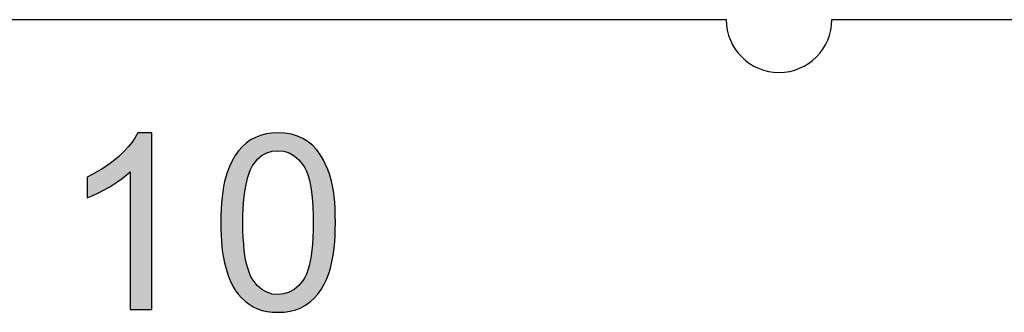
# Model space of a CAD drawing. Header units: inches. Extents: x 3728 to 5725, y -2497 to -825.
# Tile 14 of 256: x 5601.27 to 5612.46, y -2404.03 to -2400.7. Entities that reach past the tile are written whole.
import ezdxf

# ---------------------------------------------------------------- set-up
doc = ezdxf.new("R2010")
doc.units = ezdxf.units.IN
doc.header["$MEASUREMENT"] = 0
doc.layers.get('0').update_dxf_attribs({"lineweight": 30})
doc.layers.add('PLOT', color=1, linetype='Continuous')

msp = doc.modelspace()

# ---------------------------------------------------------------- hatches: boundary and pattern name
at = {"layer": 'PLOT'}
h = msp.add_hatch(color=256, dxfattribs=at)
h.paths.add_polyline_path([(5604.345, -2404.013), (5604.407, -2403.997), (5604.466, -2403.974), (5604.52, -2403.945), (5604.57, -2403.909), (5604.616, -2403.867), (5604.658, -2403.819), (5604.696, -2403.766), (5604.73, -2403.708), (5604.76, -2403.644), (5604.786, -2403.575), (5604.801, -2403.525), (5604.815, -2403.472), (5604.826, -2403.416), (5604.836, -2403.356), (5604.844, -2403.293), (5604.85, -2403.226), (5604.855, -2403.157), (5604.857, -2403.084), (5604.858, -2403.007), (5604.857, -2402.925), (5604.855, -2402.847), (5604.85, -2402.775), (5604.844, -2402.707), (5604.835, -2402.645), (5604.825, -2402.588), (5604.813, -2402.535), (5604.794, -2402.467), (5604.772, -2402.403), (5604.747, -2402.344), (5604.72, -2402.289), (5604.689, -2402.238), (5604.647, -2402.18), (5604.6, -2402.13), (5604.547, -2402.087), (5604.489, -2402.051), (5604.426, -2402.023), (5604.358, -2402.002), (5604.285, -2401.99), (5604.207, -2401.986), (5604.136, -2401.989), (5604.07, -2401.999), (5604.007, -2402.015), (5603.949, -2402.038), (5603.895, -2402.067), (5603.845, -2402.103), (5603.799, -2402.145), (5603.757, -2402.192), (5603.719, -2402.245), (5603.685, -2402.304), (5603.655, -2402.367), (5603.628, -2402.437), (5603.613, -2402.486), (5603.599, -2402.54), (5603.588, -2402.596), (5603.578, -2402.656), (5603.57, -2402.719), (5603.563, -2402.786), (5603.559, -2402.856), (5603.556, -2402.93), (5603.555, -2403.007), (5603.556, -2403.081), (5603.559, -2403.152), (5603.563, -2403.22), (5603.569, -2403.285), (5603.577, -2403.348), (5603.587, -2403.407), (5603.598, -2403.464), (5603.612, -2403.518), (5603.627, -2403.57), (5603.643, -2403.618), (5603.662, -2403.664), (5603.682, -2403.707), (5603.704, -2403.747), (5603.728, -2403.785), (5603.753, -2403.819), (5603.791, -2403.863), (5603.832, -2403.901), (5603.877, -2403.935), (5603.924, -2403.963), (5603.974, -2403.986), (5604.028, -2404.004), (5604.084, -2404.016), (5604.144, -2404.024), (5604.207, -2404.026), (5604.278, -2404.023)])
h.paths.add_polyline_path([(5604.272, -2403.818), (5604.207, -2403.825), (5604.141, -2403.819), (5604.08, -2403.799), (5604.023, -2403.766), (5603.971, -2403.721), (5603.923, -2403.662), (5603.903, -2403.63), (5603.885, -2403.592), (5603.869, -2403.549), (5603.854, -2403.5), (5603.842, -2403.446), (5603.831, -2403.386), (5603.823, -2403.321), (5603.816, -2403.251), (5603.811, -2403.175), (5603.808, -2403.094), (5603.807, -2403.007), (5603.808, -2402.927), (5603.811, -2402.852), (5603.815, -2402.78), (5603.822, -2402.714), (5603.829, -2402.651), (5603.839, -2402.592), (5603.851, -2402.538), (5603.864, -2402.489), (5603.879, -2402.443), (5603.895, -2402.402), (5603.914, -2402.365), (5603.934, -2402.333), (5603.977, -2402.281), (5604.026, -2402.241), (5604.08, -2402.212), (5604.139, -2402.195), (5604.204, -2402.189), (5604.271, -2402.196), (5604.332, -2402.215), (5604.39, -2402.248), (5604.443, -2402.293), (5604.491, -2402.352), (5604.511, -2402.384), (5604.529, -2402.422), (5604.545, -2402.465), (5604.559, -2402.513), (5604.572, -2402.567), (5604.582, -2402.627), (5604.591, -2402.692), (5604.598, -2402.763), (5604.602, -2402.839), (5604.605, -2402.92), (5604.606, -2403.007), (5604.605, -2403.094), (5604.602, -2403.175), (5604.598, -2403.25), (5604.591, -2403.321), (5604.582, -2403.386), (5604.572, -2403.445), (5604.559, -2403.499), (5604.545, -2403.548), (5604.529, -2403.591), (5604.511, -2403.629), (5604.491, -2403.661), (5604.443, -2403.72), (5604.39, -2403.766), (5604.333, -2403.799)], flags=16)
h.paths.add_polyline_path([(5600.019, -2404.026), (5600.087, -2404.024), (5600.153, -2404.018), (5600.216, -2404.008), (5600.277, -2403.993), (5600.336, -2403.974), (5600.392, -2403.951), (5600.446, -2403.923), (5600.498, -2403.892), (5600.547, -2403.856), (5600.589, -2403.82), (5600.628, -2403.781), (5600.665, -2403.739), (5600.698, -2403.694), (5600.73, -2403.646), (5600.758, -2403.594), (5600.784, -2403.54), (5600.808, -2403.483), (5600.828, -2403.422), (5600.846, -2403.359), (5600.581, -2403.292), (5600.564, -2403.361), (5600.542, -2403.426), (5600.517, -2403.485), (5600.487, -2403.54), (5600.453, -2403.589), (5600.415, -2403.633), (5600.373, -2403.672), (5600.32, -2403.711), (5600.263, -2403.743), (5600.202, -2403.768), (5600.137, -2403.786), (5600.069, -2403.797), (5599.997, -2403.8), (5599.925, -2403.797), (5599.855, -2403.785), (5599.787, -2403.767), (5599.721, -2403.74), (5599.658, -2403.706), (5599.607, -2403.672), (5599.562, -2403.633), (5599.521, -2403.588), (5599.485, -2403.538), (5599.453, -2403.483), (5599.426, -2403.422), (5599.407, -2403.366), (5599.39, -2403.308), (5599.376, -2403.247), (5599.366, -2403.184), (5599.358, -2403.117), (5599.354, -2403.049), (5599.352, -2402.977), (5599.354, -2402.911), (5599.359, -2402.847), (5599.368, -2402.782), (5599.38, -2402.719), (5599.396, -2402.656), (5599.415, -2402.594), (5599.438, -2402.534), (5599.467, -2402.478), (5599.501, -2402.426), (5599.539, -2402.379), (5599.583, -2402.336), (5599.632, -2402.297), (5599.686, -2402.263), (5599.744, -2402.236), (5599.806, -2402.214), (5599.872, -2402.199), (5599.942, -2402.19), (5600.017, -2402.187), (5600.095, -2402.191), (5600.167, -2402.202), (5600.233, -2402.222), (5600.294, -2402.25), (5600.35, -2402.286), (5600.392, -2402.323), (5600.431, -2402.366), (5600.466, -2402.415), (5600.498, -2402.472), (5600.527, -2402.534), (5600.552, -2402.604), (5600.812, -2402.542), (5600.792, -2402.482), (5600.77, -2402.425), (5600.744, -2402.372), (5600.716, -2402.321), (5600.684, -2402.273), (5600.65, -2402.229), (5600.612, -2402.187), (5600.571, -2402.149), (5600.527, -2402.113), (5600.48, -2402.081), (5600.431, -2402.053), (5600.38, -2402.028), (5600.326, -2402.007), (5600.27, -2401.991), (5600.212, -2401.977), (5600.151, -2401.968), (5600.088, -2401.962), (5600.023, -2401.96), (5599.957, -2401.962), (5599.893, -2401.968), (5599.831, -2401.977), (5599.769, -2401.99), (5599.71, -2402.007), (5599.651, -2402.028), (5599.594, -2402.053), (5599.538, -2402.081), (5599.485, -2402.113), (5599.435, -2402.148), (5599.387, -2402.187), (5599.343, -2402.23), (5599.302, -2402.275), (5599.265, -2402.325), (5599.23, -2402.378), (5599.199, -2402.434), (5599.174, -2402.487), (5599.152, -2402.541), (5599.133, -2402.598), (5599.116, -2402.656), (5599.103, -2402.717), (5599.093, -2402.779), (5599.086, -2402.844), (5599.081, -2402.91), (5599.08, -2402.978), (5599.081, -2403.041), (5599.085, -2403.104), (5599.091, -2403.165), (5599.101, -2403.225), (5599.112, -2403.285), (5599.127, -2403.344), (5599.144, -2403.401), (5599.163, -2403.458), (5599.185, -2403.514), (5599.213, -2403.575), (5599.244, -2403.631), (5599.278, -2403.685), (5599.315, -2403.734), (5599.355, -2403.78), (5599.398, -2403.822), (5599.444, -2403.86), (5599.493, -2403.895), (5599.54, -2403.923), (5599.589, -2403.947), (5599.642, -2403.968), (5599.697, -2403.986), (5599.755, -2404.001), (5599.817, -2404.012), (5599.881, -2404.02), (5599.948, -2404.025)])
h.paths.add_polyline_path([(5597.139, -2403.993), (5597.403, -2403.993), (5597.403, -2403.18), (5597.916, -2403.18), (5597.991, -2403.179), (5598.061, -2403.174), (5598.128, -2403.167), (5598.19, -2403.157), (5598.247, -2403.144), (5598.3, -2403.128), (5598.349, -2403.109), (5598.394, -2403.087), (5598.434, -2403.062), (5598.47, -2403.034), (5598.502, -2403.004), (5598.54, -2402.959), (5598.573, -2402.911), (5598.601, -2402.86), (5598.624, -2402.808), (5598.641, -2402.752), (5598.654, -2402.695), (5598.662, -2402.635), (5598.664, -2402.572), (5598.66, -2402.499), (5598.649, -2402.43), (5598.63, -2402.363), (5598.604, -2402.3), (5598.559, -2402.223), (5598.505, -2402.159), (5598.444, -2402.107), (5598.391, -2402.075), (5598.332, -2402.049), (5598.267, -2402.028), (5598.197, -2402.013), (5598.138, -2402.005), (5598.068, -2401.999), (5597.986, -2401.996), (5597.893, -2401.994), (5597.139, -2401.994)])
h.paths.add_polyline_path([(5602.527, -2403.993), (5602.772, -2403.993), (5602.772, -2401.986), (5602.614, -2401.986), (5602.585, -2402.038), (5602.548, -2402.091), (5602.504, -2402.144), (5602.454, -2402.199), (5602.396, -2402.254), (5602.351, -2402.292), (5602.303, -2402.329), (5602.254, -2402.364), (5602.203, -2402.397), (5602.149, -2402.429), (5602.093, -2402.459), (5602.036, -2402.488), (5602.036, -2402.725), (5602.095, -2402.701), (5602.158, -2402.672), (5602.224, -2402.638), (5602.294, -2402.598), (5602.363, -2402.556), (5602.424, -2402.514), (5602.479, -2402.472), (5602.527, -2402.429)])
h.paths.add_polyline_path([(5598.139, -2402.921), (5598.074, -2402.934), (5598.001, -2402.942), (5597.92, -2402.944), (5597.403, -2402.944), (5597.403, -2402.23), (5597.915, -2402.23), (5598.022, -2402.232), (5598.104, -2402.238), (5598.161, -2402.248), (5598.226, -2402.274), (5598.281, -2402.313), (5598.328, -2402.366), (5598.363, -2402.429), (5598.384, -2402.501), (5598.391, -2402.581), (5598.385, -2402.662), (5598.365, -2402.734), (5598.331, -2402.796), (5598.284, -2402.849), (5598.244, -2402.878), (5598.196, -2402.902)], flags=16)

# ---------------------------------------------------------------- linework, layer by layer
for p, q in [((5592.699, -2400.699), (5609.299, -2400.699)), ((5610.499, -2400.699), (5616.406, -2400.699))]:
    msp.add_line(p, q)
msp.add_arc((5609.899, -2400.699), 0.6, 180, 0)
for p, q in [((5602.614, -2401.986), (5602.585, -2402.038)), ((5602.772, -2401.986), (5602.614, -2401.986)), ((5602.772, -2403.993), (5602.772, -2401.986)), ((5604.007, -2402.015), (5603.949, -2402.038)), ((5604.07, -2401.999), (5604.007, -2402.015)), ((5604.136, -2401.989), (5604.07, -2401.999)), ((5604.207, -2401.986), (5604.136, -2401.989)), ((5604.285, -2401.99), (5604.207, -2401.986)), ((5604.358, -2402.002), (5604.285, -2401.99)), ((5604.426, -2402.023), (5604.358, -2402.002)), ((5604.489, -2402.051), (5604.426, -2402.023)), ((5602.548, -2402.091), (5602.504, -2402.144)), ((5602.585, -2402.038), (5602.548, -2402.091)), ((5603.845, -2402.103), (5603.799, -2402.145)), ((5603.895, -2402.067), (5603.845, -2402.103)), ((5603.949, -2402.038), (5603.895, -2402.067)), ((5604.547, -2402.087), (5604.489, -2402.051)), ((5604.6, -2402.13), (5604.547, -2402.087)), ((5604.647, -2402.18), (5604.6, -2402.13)), ((5602.396, -2402.254), (5602.351, -2402.292)), ((5602.454, -2402.199), (5602.396, -2402.254)), ((5602.504, -2402.144), (5602.454, -2402.199)), ((5603.719, -2402.245), (5603.685, -2402.304)), ((5603.757, -2402.192), (5603.719, -2402.245)), ((5603.799, -2402.145), (5603.757, -2402.192)), ((5603.977, -2402.281), (5604.026, -2402.241)), ((5604.026, -2402.241), (5604.08, -2402.212)), ((5604.08, -2402.212), (5604.139, -2402.195)), ((5604.139, -2402.195), (5604.204, -2402.189)), ((5604.204, -2402.189), (5604.271, -2402.196)), ((5604.271, -2402.196), (5604.332, -2402.215)), ((5604.332, -2402.215), (5604.39, -2402.248)), ((5604.39, -2402.248), (5604.443, -2402.293)), ((5604.689, -2402.238), (5604.647, -2402.18)), ((5604.72, -2402.289), (5604.689, -2402.238)), ((5602.254, -2402.364), (5602.203, -2402.397)), ((5602.303, -2402.329), (5602.254, -2402.364)), ((5602.351, -2402.292), (5602.303, -2402.329)), ((5603.685, -2402.304), (5603.655, -2402.367)), ((5603.895, -2402.402), (5603.914, -2402.365)), ((5603.914, -2402.365), (5603.934, -2402.333)), ((5603.934, -2402.333), (5603.977, -2402.281)), ((5604.443, -2402.293), (5604.491, -2402.352)), ((5604.491, -2402.352), (5604.511, -2402.384)), ((5604.747, -2402.344), (5604.72, -2402.289)), ((5604.772, -2402.403), (5604.747, -2402.344)), ((5602.093, -2402.459), (5602.036, -2402.488)), ((5602.149, -2402.429), (5602.093, -2402.459)), ((5602.203, -2402.397), (5602.149, -2402.429)), ((5602.424, -2402.514), (5602.479, -2402.472)), ((5602.479, -2402.472), (5602.527, -2402.429)), ((5602.527, -2402.429), (5602.527, -2403.993)), ((5603.628, -2402.437), (5603.613, -2402.486)), ((5603.655, -2402.367), (5603.628, -2402.437)), ((5603.864, -2402.489), (5603.879, -2402.443)), ((5603.879, -2402.443), (5603.895, -2402.402)), ((5604.511, -2402.384), (5604.529, -2402.422)), ((5604.529, -2402.422), (5604.545, -2402.465)), ((5604.545, -2402.465), (5604.559, -2402.513)), ((5604.794, -2402.467), (5604.772, -2402.403)), ((5604.813, -2402.535), (5604.794, -2402.467)), ((5602.036, -2402.488), (5602.036, -2402.725)), ((5602.294, -2402.598), (5602.363, -2402.556)), ((5602.363, -2402.556), (5602.424, -2402.514)), ((5603.599, -2402.54), (5603.588, -2402.596)), ((5603.613, -2402.486), (5603.599, -2402.54)), ((5603.839, -2402.592), (5603.851, -2402.538)), ((5603.851, -2402.538), (5603.864, -2402.489)), ((5604.559, -2402.513), (5604.572, -2402.567)), ((5604.572, -2402.567), (5604.582, -2402.627)), ((5604.825, -2402.588), (5604.813, -2402.535)), ((5604.835, -2402.645), (5604.825, -2402.588)), ((5602.036, -2402.725), (5602.095, -2402.701)), ((5602.095, -2402.701), (5602.158, -2402.672)), ((5602.158, -2402.672), (5602.224, -2402.638)), ((5602.224, -2402.638), (5602.294, -2402.598)), ((5603.578, -2402.656), (5603.57, -2402.719)), ((5603.588, -2402.596), (5603.578, -2402.656)), ((5603.822, -2402.714), (5603.829, -2402.651)), ((5603.829, -2402.651), (5603.839, -2402.592)), ((5604.582, -2402.627), (5604.591, -2402.692)), ((5604.591, -2402.692), (5604.598, -2402.763)), ((5604.844, -2402.707), (5604.835, -2402.645)), ((5603.563, -2402.786), (5603.559, -2402.856)), ((5603.57, -2402.719), (5603.563, -2402.786)), ((5603.811, -2402.852), (5603.815, -2402.78)), ((5603.815, -2402.78), (5603.822, -2402.714)), ((5604.598, -2402.763), (5604.602, -2402.839)), ((5604.85, -2402.775), (5604.844, -2402.707)), ((5604.855, -2402.847), (5604.85, -2402.775)), ((5603.559, -2402.856), (5603.556, -2402.93)), ((5603.808, -2402.927), (5603.811, -2402.852)), ((5604.602, -2402.839), (5604.605, -2402.92)), ((5604.605, -2402.92), (5604.606, -2403.007)), ((5604.857, -2402.925), (5604.855, -2402.847)), ((5604.858, -2403.007), (5604.857, -2402.925)), ((5603.556, -2402.93), (5603.555, -2403.007)), ((5603.555, -2403.007), (5603.556, -2403.081)), ((5603.807, -2403.007), (5603.808, -2402.927)), ((5603.808, -2403.094), (5603.807, -2403.007)), ((5604.606, -2403.007), (5604.605, -2403.094)), ((5604.857, -2403.084), (5604.858, -2403.007)), ((5603.556, -2403.081), (5603.559, -2403.152)), ((5603.811, -2403.175), (5603.808, -2403.094)), ((5604.605, -2403.094), (5604.602, -2403.175)), ((5604.855, -2403.157), (5604.857, -2403.084)), ((5603.559, -2403.152), (5603.563, -2403.22)), ((5603.563, -2403.22), (5603.569, -2403.285)), ((5603.816, -2403.251), (5603.811, -2403.175)), ((5603.823, -2403.321), (5603.816, -2403.251)), ((5604.598, -2403.25), (5604.591, -2403.321)), ((5604.602, -2403.175), (5604.598, -2403.25)), ((5604.844, -2403.293), (5604.85, -2403.226)), ((5604.85, -2403.226), (5604.855, -2403.157)), ((5603.569, -2403.285), (5603.577, -2403.348)), ((5603.577, -2403.348), (5603.587, -2403.407)), ((5603.831, -2403.386), (5603.823, -2403.321)), ((5604.591, -2403.321), (5604.582, -2403.386)), ((5604.826, -2403.416), (5604.836, -2403.356)), ((5604.836, -2403.356), (5604.844, -2403.293)), ((5603.587, -2403.407), (5603.598, -2403.464)), ((5603.598, -2403.464), (5603.612, -2403.518)), ((5603.842, -2403.446), (5603.831, -2403.386)), ((5603.854, -2403.5), (5603.842, -2403.446)), ((5604.572, -2403.445), (5604.559, -2403.499)), ((5604.582, -2403.386), (5604.572, -2403.445)), ((5604.801, -2403.525), (5604.815, -2403.472)), ((5604.815, -2403.472), (5604.826, -2403.416)), ((5603.612, -2403.518), (5603.627, -2403.57)), ((5603.627, -2403.57), (5603.643, -2403.618)), ((5603.869, -2403.549), (5603.854, -2403.5)), ((5603.885, -2403.592), (5603.869, -2403.549)), ((5603.903, -2403.63), (5603.885, -2403.592)), ((5604.529, -2403.591), (5604.511, -2403.629)), ((5604.545, -2403.548), (5604.529, -2403.591)), ((5604.559, -2403.499), (5604.545, -2403.548)), ((5604.76, -2403.644), (5604.786, -2403.575)), ((5604.786, -2403.575), (5604.801, -2403.525)), ((5603.643, -2403.618), (5603.662, -2403.664)), ((5603.662, -2403.664), (5603.682, -2403.707)), ((5603.682, -2403.707), (5603.704, -2403.747)), ((5603.923, -2403.662), (5603.903, -2403.63)), ((5603.971, -2403.721), (5603.923, -2403.662)), ((5604.491, -2403.661), (5604.443, -2403.72)), ((5604.511, -2403.629), (5604.491, -2403.661)), ((5604.696, -2403.766), (5604.73, -2403.708)), ((5604.73, -2403.708), (5604.76, -2403.644)), ((5603.704, -2403.747), (5603.728, -2403.785)), ((5603.728, -2403.785), (5603.753, -2403.819)), ((5603.753, -2403.819), (5603.791, -2403.863)), ((5604.023, -2403.766), (5603.971, -2403.721)), ((5604.08, -2403.799), (5604.023, -2403.766)), ((5604.141, -2403.819), (5604.08, -2403.799)), ((5604.207, -2403.825), (5604.141, -2403.819)), ((5604.272, -2403.818), (5604.207, -2403.825)), ((5604.333, -2403.799), (5604.272, -2403.818)), ((5604.39, -2403.766), (5604.333, -2403.799)), ((5604.443, -2403.72), (5604.39, -2403.766)), ((5604.616, -2403.867), (5604.658, -2403.819)), ((5604.658, -2403.819), (5604.696, -2403.766)), ((5603.791, -2403.863), (5603.832, -2403.901)), ((5603.832, -2403.901), (5603.877, -2403.935)), ((5604.52, -2403.945), (5604.57, -2403.909)), ((5604.57, -2403.909), (5604.616, -2403.867)), ((5602.527, -2403.993), (5602.772, -2403.993)), ((5603.877, -2403.935), (5603.924, -2403.963)), ((5603.924, -2403.963), (5603.974, -2403.986)), ((5603.974, -2403.986), (5604.028, -2404.004)), ((5604.028, -2404.004), (5604.084, -2404.016)), ((5604.084, -2404.016), (5604.144, -2404.024)), ((5604.144, -2404.024), (5604.207, -2404.026)), ((5604.207, -2404.026), (5604.278, -2404.023)), ((5604.278, -2404.023), (5604.345, -2404.013)), ((5604.345, -2404.013), (5604.407, -2403.997)), ((5604.407, -2403.997), (5604.466, -2403.974)), ((5604.466, -2403.974), (5604.52, -2403.945))]:
    msp.add_line(p, q, dxfattribs=at)

doc.saveas('drawing.dxf')
